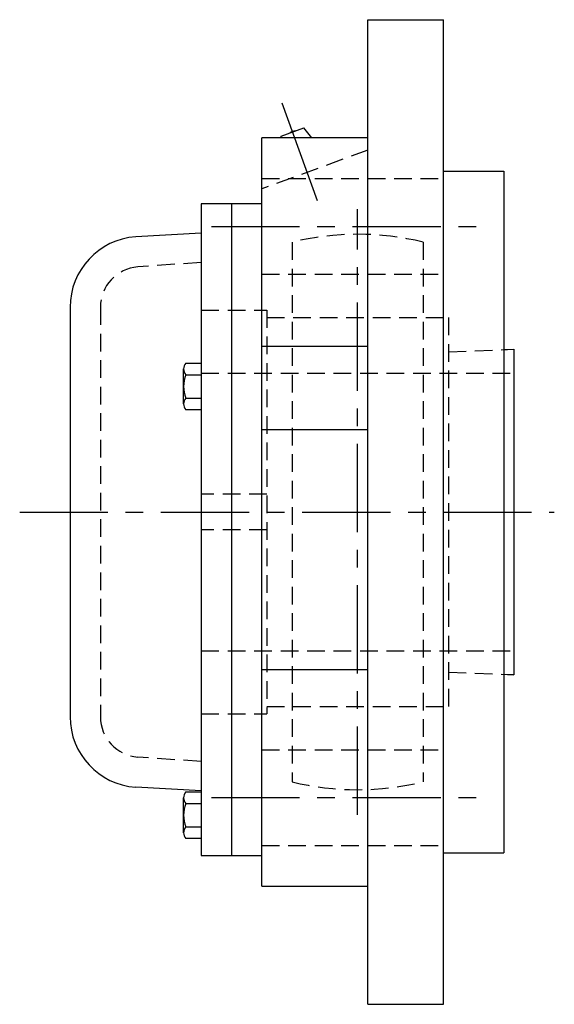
# Model space of a CAD drawing. Extents: x -108 to 254, y -107 to 268.
# Tile 9 of 10: x 148 to 254, y -98 to 98. Entities that reach past the tile are written whole.
import ezdxf

# ---------------------------------------------------------------- set-up
doc = ezdxf.new("R2010")
doc.units = 0
doc.header["$LTSCALE"] = 14
doc.header["$MEASUREMENT"] = 0
doc.linetypes.add('CENTER', pattern=[2, 1.25, -0.25, 0.25, -0.25])
doc.linetypes.add('HIDDEN', pattern=[0.375, 0.25, -0.125])
doc.layers.get('0').update_dxf_attribs({"linetype": 'CONTINUOUS'})
doc.layers.add('CENTER', color=1, linetype='CENTER')
doc.layers.add('HIDDEN', color=3, linetype='HIDDEN')

msp = doc.modelspace()

# ---------------------------------------------------------------- linework, layer by layer
for p, q in [((216.5, 97.5), (231.5, 97.5)), ((231.5, -97.5), (231.5, 97.5)), ((216.5, -97.5), (216.5, 97.5)), ((199.34, 74.44), (203.85, 76.08)), ((205.45, 74.07), (203.85, 76.08)), ((199.35, 74.07), (199.34, 74.44)), ((195.5, -74.07), (195.5, 74.07)), ((216.5, 74.07), (195.5, 74.07)), ((231.5, 67.5), (243.5, 67.5)), ((243.5, 67.5), (243.5, -67.5)), ((183.5, 61), (183.5, -68.05)), ((195.5, 61), (183.5, 61)), ((189.5, 61), (189.5, -68.05)), ((183.5, 55.25), (170.5, 54.52)), ((157.5, 40.55), (157.5, -40.55)), ((195.5, 32.87), (216.5, 32.87)), ((243.5, 32.17), (245.5, 32.25)), ((245.5, 32.25), (245.5, -32.25)), ((180.42, 29.49), (183.5, 29.49)), ((180, 21.41), (180, 28.34)), ((180.42, 27.18), (183.5, 27.18)), ((180.42, 22.57), (183.5, 22.57)), ((183.5, 20.26), (180.42, 20.26)), ((195.5, 16.35), (216.5, 16.35)), ((195.5, -31.16), (216.5, -31.16)), ((245.5, -32.25), (243.5, -32.17)), ((183.5, -55.25), (170.5, -54.52)), ((180.42, -55.43), (183.5, -55.43)), ((180, -63.52), (180, -56.59)), ((180.42, -57.74), (183.5, -57.74)), ((180.42, -62.36), (183.5, -62.36)), ((183.5, -64.67), (180.42, -64.67)), ((183.5, -68.05), (195.5, -68.05)), ((231.5, -67.5), (243.5, -67.5)), ((195.5, -74.07), (216.5, -74.07)), ((216.5, -97.5), (231.5, -97.5))]:
    msp.add_line(p, q)
for centre, radius, start, end in [((202.1, 73.87), 1.59, 89.555, 130.445), ((171.5, 40.55), 14, 94.0856, 180), ((181.81, 28.34), 1.81, 140.463, 219.537), ((186.63, 24.87), 6.63, 159.6253, 200.3747), ((181.81, 21.41), 1.81, 140.463, 219.537), ((171.5, -40.55), 14, 180, 265.9144), ((181.81, -56.59), 1.81, 140.463, 219.537), ((186.63, -60.05), 6.63, 159.6253, 200.3747), ((181.81, -63.52), 1.81, 140.463, 219.537)]:
    msp.add_arc(centre, radius, start, end)
at = {"layer": 'CENTER', "linetype": 'Continuous'}
msp.add_line((206.55, 61.64), (199.51, 81), dxfattribs=at)
at = {"layer": 'CENTER'}
for p, q in [((214.5, -60), (214.5, 60)), ((185.5, 56.57), (241.5, 56.57)), ((147.5, 0), (253.5, 0)), ((185.5, -56.57), (241.5, -56.57))]:
    msp.add_line(p, q, dxfattribs=at)
at = {"layer": 'HIDDEN'}
for p, q in [((216.5, 71.64), (195.5, 64)), ((195.5, 66.07), (231.5, 66.07)), ((201.5, 53.44), (201.5, -53.44)), ((227.5, 53.44), (227.5, -53.44)), ((183.5, 49.43), (170.93, 48.53)), ((195.5, 47.07), (231.5, 47.07)), ((163.5, 40.55), (163.5, -40.55)), ((183.5, 40), (183.5, -40)), ((183.5, 40), (196.5, 40)), ((196.5, 40), (196.5, -40)), ((196.5, 38.5), (232.5, 38.5)), ((232.5, 38.5), (232.5, -38.5)), ((232.5, 31.71), (245.5, 32.25)), ((245.5, 32.25), (245.5, -32.25)), ((183.5, 27.5), (245.5, 27.5)), ((196.5, 3.5), (183.5, 3.5)), ((196.5, -3.5), (183.5, -3.5)), ((183.5, -27.5), (245.5, -27.5)), ((232.5, -31.71), (245.5, -32.25)), ((196.5, -38.5), (232.5, -38.5)), ((183.5, -40), (196.5, -40)), ((183.5, -49.43), (170.93, -48.53)), ((195.5, -47.07), (231.5, -47.07)), ((195.5, -66.07), (231.5, -66.07))]:
    msp.add_line(p, q, dxfattribs=at)
for centre, radius, start, end in [((214.5, 0), 55, 76.328, 103.672), ((171.5, 40.55), 8, 94.0856, 180), ((171.5, -40.55), 8, 180, 265.9144), ((214.5, 0), 55, 256.328, 283.672)]:
    msp.add_arc(centre, radius, start, end, dxfattribs=at)

doc.saveas('drawing.dxf')
